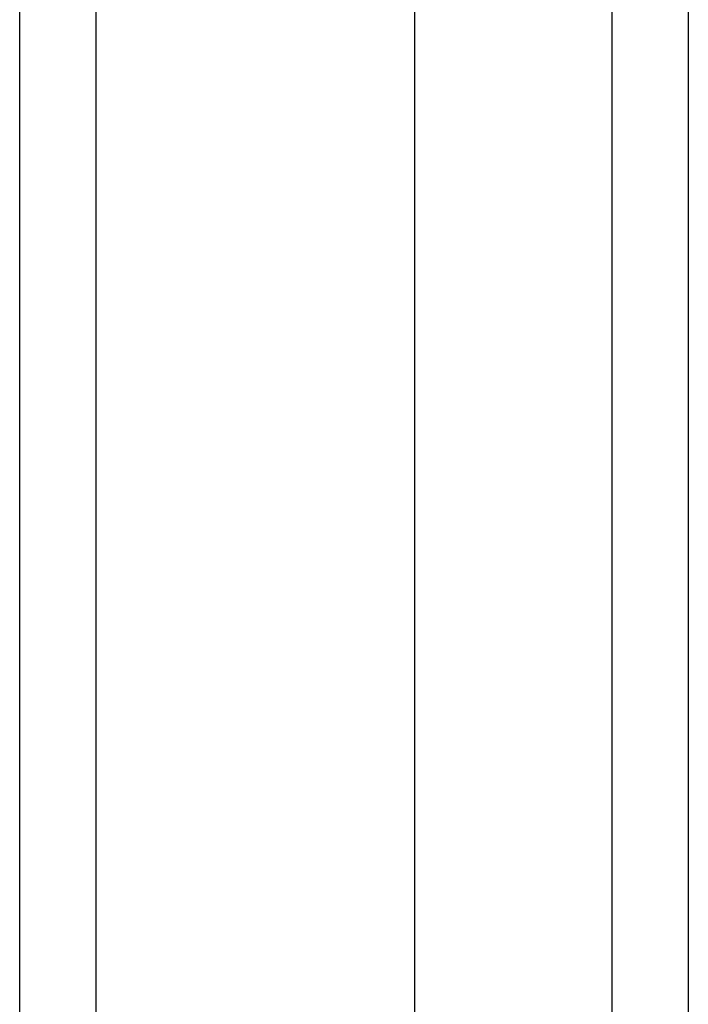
# Model space of a CAD drawing. Header units: inches. Extents: x 25 to 246, y 20 to 159.
# Tile 3 of 112: x 120.092 to 120.958, y 71.622 to 72.897. Entities that reach past the tile are written whole.
import ezdxf

# ---------------------------------------------------------------- set-up
doc = ezdxf.new("R2010")
doc.units = ezdxf.units.IN
doc.header["$MEASUREMENT"] = 0
doc.layers.add('Visible Edges(ANSI)', color=7, linetype='Continuous', lineweight=25)
doc.layers.add('Visible Tangent Edges(ANSI)', color=7, linetype='Continuous', lineweight=25)

msp = doc.modelspace()

# ---------------------------------------------------------------- linework, layer by layer
at = {"layer": 'Visible Edges(ANSI)'}
for p, q in [((120.0916, 112.2472), (120.0916, 70.4452)), ((120.6034, 71.0549), (120.6034, 111.6375)), ((120.9578, 111.4491), (120.9578, 71.2433))]:
    msp.add_line(p, q, dxfattribs=at)
at = {"layer": 'Visible Tangent Edges(ANSI)'}
for p, q in [((120.1906, 70.4452), (120.1906, 112.2472)), ((120.8588, 111.5791), (120.8588, 71.1133))]:
    msp.add_line(p, q, dxfattribs=at)

doc.saveas('drawing.dxf')
